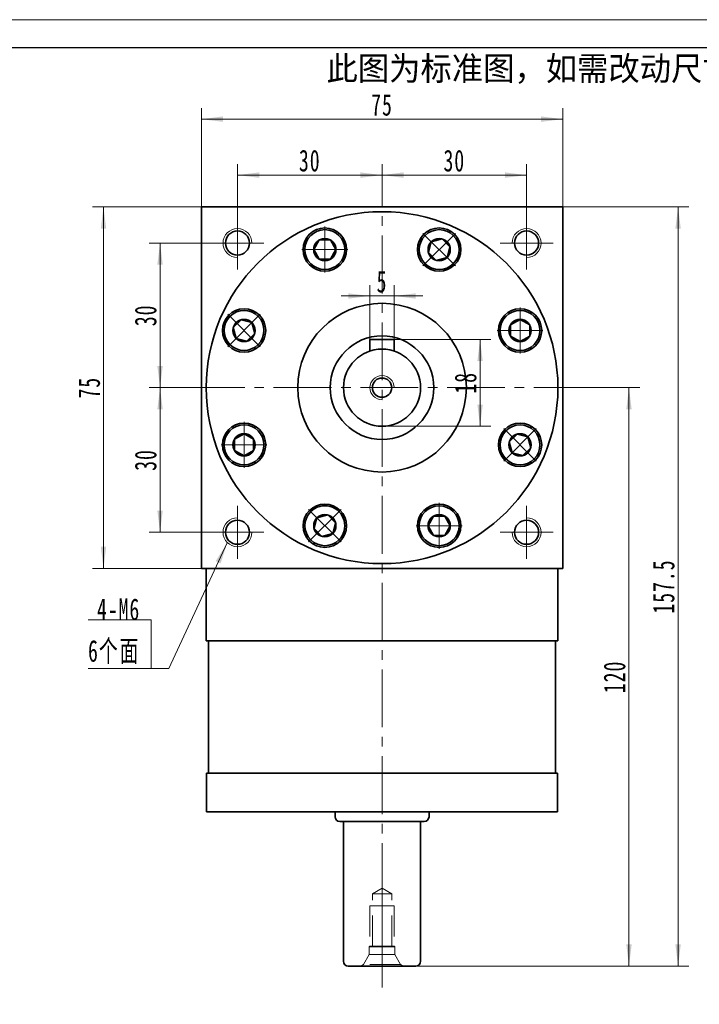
# Model space of a CAD drawing. Header units: millimetres. Extents: x -5 to 488, y 28 to 374.
# Tile 4 of 5: x 272 to 413, y 170 to 374. Entities that reach past the tile are written whole.
import ezdxf

# ---------------------------------------------------------------- set-up
doc = ezdxf.new("R2010")
doc.units = ezdxf.units.MM
doc.set_wipeout_variables(frame=1)
doc.linetypes.add('HIDDEN', pattern=[9.525, 6.35, -3.175])
doc.linetypes.add('点画线', pattern=[18, 12, -2, 2, -2])
doc.layers.get('0').update_dxf_attribs({"lineweight": 35})
doc.layers.add('6文字层', color=3, linetype='Continuous')
for name, color, linetype, lineweight in [('中心线层', 1, '点画线', 18), ('图框_外框线', 7, 'Continuous', 18), ('尺寸线层', 3, 'Continuous', 18), ('粗实线层', 7, 'Continuous', 35)]:
    doc.layers.add(name, color=color, linetype=linetype, lineweight=lineweight)
doc.styles.add('标准', font='txt', dxfattribs={"width": 0.667})
doc.dimstyles.new('a4-1-1.5', dxfattribs={"dimtxt": 4.5, "dimasz": 4.5, "dimexe": 2.25, "dimexo": 0, "dimgap": 0.75, "dimtad": 1, "dimdec": 3, "dimdsep": 46, "dimtxsty": '标准', "dimblk": '_CAXARROW', "dimcen": 0, "dimdle": 6, "dimazin": 2, "dimtfac": 0.707107, "dimtdec": 3, "dimtix": 1, "dimtmove": 2, "dimatfit": 3, "dimfxl": 0, "dimfrac": 2, "dimtolj": 1, "dimtzin": 0, "dimarcsym": 0})

# ---------------------------------------------------------------- blocks, each defined once
blk = doc.blocks.new('*X6')
at = {"layer": '尺寸线层', "linetype": 'Continuous'}
for points in [[(317.08, 341.59), (321.58, 341.03), (321.58, 342.16)], [(347.08, 341.59), (342.58, 341.03), (342.58, 342.16)]]:
    blk.add_hatch(color=0, dxfattribs=at).paths.add_polyline_path(points, flags=0)
at = {"layer": '尺寸线层', "color": 0, "linetype": 'Continuous'}
for p, q in [((317.08, 333), (317.08, 343.84)), ((347.08, 338), (347.08, 343.84)), ((347.08, 341.59), (317.08, 341.59))]:
    blk.add_line(p, q, dxfattribs=at)
at = {"layer": '尺寸线层', "color": 0, "insert": (332.08, 344.57), "char_height": 4.5, "width": 9, "attachment_point": 5, "line_spacing_factor": 1.15057, "style": '标准'}
blk.add_mtext('\\T1.1;30', dxfattribs=at)
blk = doc.blocks.new('_CAXARROW')
blk.add_hatch(color=0).paths.add_polyline_path([(0, 0), (-1, 0.125), (-1, -0.125)], flags=0)
blk = doc.blocks.new('*X7')
at = {"layer": '尺寸线层', "linetype": 'Continuous'}
for points in [[(347.08, 341.59), (351.58, 342.16), (351.58, 341.03)], [(377.08, 341.59), (372.58, 342.16), (372.58, 341.03)]]:
    blk.add_hatch(color=0, dxfattribs=at).paths.add_polyline_path(points, flags=0)
at = {"layer": '尺寸线层', "color": 0, "linetype": 'Continuous'}
for p, q in [((347.08, 338), (347.08, 343.84)), ((377.08, 333), (377.08, 343.84)), ((347.08, 341.59), (377.08, 341.59))]:
    blk.add_line(p, q, dxfattribs=at)
at = {"layer": '尺寸线层', "color": 0, "insert": (362.08, 344.57), "char_height": 4.5, "width": 9, "attachment_point": 5, "line_spacing_factor": 1.15057, "style": '标准'}
blk.add_mtext('\\T1.1;30', dxfattribs=at)
blk = doc.blocks.new('*X8')
at = {"layer": '尺寸线层', "linetype": 'Continuous'}
for points in [[(309.58, 353.2), (314.08, 352.64), (314.08, 353.77)], [(384.58, 353.2), (380.08, 352.64), (380.08, 353.77)]]:
    blk.add_hatch(color=0, dxfattribs=at).paths.add_polyline_path(points, flags=0)
at = {"layer": '尺寸线层', "color": 0, "linetype": 'Continuous'}
for p, q in [((309.58, 335), (309.58, 355.45)), ((384.58, 335), (384.58, 355.45)), ((384.58, 353.2), (309.58, 353.2))]:
    blk.add_line(p, q, dxfattribs=at)
at = {"layer": '尺寸线层', "color": 0, "insert": (347.08, 356.15), "char_height": 4.5, "width": 9, "attachment_point": 5, "line_spacing_factor": 1.15057, "style": '标准'}
blk.add_mtext('\\T1.1;75', dxfattribs=at)
blk = doc.blocks.new('*X9')
at = {"layer": '尺寸线层', "linetype": 'Continuous'}
for points in [[(289.27, 335), (289.83, 330.5), (288.71, 330.5)], [(289.27, 260), (289.83, 264.5), (288.71, 264.5)]]:
    blk.add_hatch(color=0, dxfattribs=at).paths.add_polyline_path(points, flags=0)
at = {"layer": '尺寸线层', "color": 0, "linetype": 'Continuous'}
for p, q in [((309.58, 335), (287.02, 335)), ((289.27, 335), (289.27, 260)), ((309.58, 260), (287.02, 260))]:
    blk.add_line(p, q, dxfattribs=at)
at = {"layer": '尺寸线层', "color": 0, "insert": (286.32, 297.5), "char_height": 4.5, "width": 9, "attachment_point": 5, "rotation": 90, "line_spacing_factor": 1.15057, "style": '标准'}
blk.add_mtext('\\T1.1;75', dxfattribs=at)
blk = doc.blocks.new('*X10')
at = {"layer": '尺寸线层', "linetype": 'Continuous'}
for points in [[(301.01, 327.5), (301.57, 323), (300.44, 323)], [(301.01, 297.5), (301.57, 302), (300.44, 302)]]:
    blk.add_hatch(color=0, dxfattribs=at).paths.add_polyline_path(points, flags=0)
at = {"layer": '尺寸线层', "color": 0, "linetype": 'Continuous'}
for p, q in [((311.58, 327.5), (298.76, 327.5)), ((301.01, 327.5), (301.01, 297.5)), ((306.58, 297.5), (298.76, 297.5))]:
    blk.add_line(p, q, dxfattribs=at)
at = {"layer": '尺寸线层', "color": 0, "insert": (298.03, 312.5), "char_height": 4.5, "width": 9, "attachment_point": 5, "rotation": 90, "line_spacing_factor": 1.15057, "style": '标准'}
blk.add_mtext('\\T1.1;30', dxfattribs=at)
blk = doc.blocks.new('*X11')
at = {"layer": '尺寸线层', "linetype": 'Continuous'}
for points in [[(301.01, 297.5), (301.57, 293), (300.44, 293)], [(301.01, 267.5), (301.57, 272), (300.44, 272)]]:
    blk.add_hatch(color=0, dxfattribs=at).paths.add_polyline_path(points, flags=0)
at = {"layer": '尺寸线层', "color": 0, "linetype": 'Continuous'}
for p, q in [((306.58, 297.5), (298.76, 297.5)), ((301.01, 297.5), (301.01, 267.5)), ((311.58, 267.5), (298.76, 267.5))]:
    blk.add_line(p, q, dxfattribs=at)
at = {"layer": '尺寸线层', "color": 0, "insert": (298.03, 282.5), "char_height": 4.5, "width": 9, "attachment_point": 5, "rotation": 90, "line_spacing_factor": 1.15057, "style": '标准'}
blk.add_mtext('\\T1.1;30', dxfattribs=at)
blk = doc.blocks.new('*X12')
at = {"layer": '尺寸线层', "linetype": 'Continuous'}
blk.add_hatch(color=0, dxfattribs=at).paths.add_polyline_path([(15.81, 26.08), (14.42, 21.77), (13.4, 22.24)], flags=0)
at = {"layer": '尺寸线层', "color": 0, "linetype": 'Continuous'}
blk.add_line((15.81, 26.08), (3.67, 0), dxfattribs=at)
at = {"layer": '尺寸线层', "color": 0}
for p, q in [((0, 10.09), (-13.03, 10.09)), ((0, 0), (0, 10.09)), ((0, 0), (-13.03, 0)), ((3.67, 0), (0, 0))]:
    blk.add_line(p, q, dxfattribs=at)
at = {"layer": '尺寸线层', "color": 0, "insert": (-2.25, 0.9), "char_height": 4.5, "width": 20.0078, "attachment_point": 9, "line_spacing_factor": 1.15057, "style": '标准'}
blk.add_mtext('\\T1.1;4-M6\\P6个面', dxfattribs=at)
blk = doc.blocks.new('*X13')
at = {"layer": '中心线层', "linetype": '点画线', "lineweight": 18}
for p, q in [((0, -4.76), (0, 4.76)), ((-4.76, 0), (4.76, 0))]:
    blk.add_line(p, q, dxfattribs=at)
at = {"layer": '粗实线层'}
for p, q in [((-2.31, 0), (-1.15, 2)), ((-2.31, 0), (-1.15, -2)), ((-1.15, 2), (1.15, 2)), ((2.31, 0), (1.15, 2)), ((2.31, 0), (1.15, 2)), ((2.31, 0), (1.15, -2)), ((-1.15, -2), (1.15, -2))]:
    blk.add_line(p, q, dxfattribs=at)
blk.add_circle((0, 0), 2.31, dxfattribs=at)
for start, end in [(0, 180), (180, 360)]:
    blk.add_arc((0, 0), 4.14, start, end, dxfattribs=at)
blk = doc.blocks.new('*X14')
at = {"layer": '尺寸线层', "linetype": 'Continuous'}
for points in [[(398.33, 297.5), (398.89, 293), (397.77, 293)], [(398.33, 177.5), (398.89, 182), (397.77, 182)]]:
    blk.add_hatch(color=0, dxfattribs=at).paths.add_polyline_path(points, flags=0)
at = {"layer": '尺寸线层', "color": 0, "linetype": 'Continuous'}
for p, q in [((387.58, 297.5), (400.58, 297.5)), ((398.33, 297.5), (398.33, 177.5)), ((354.08, 177.5), (400.58, 177.5))]:
    blk.add_line(p, q, dxfattribs=at)
at = {"layer": '尺寸线层', "color": 0, "insert": (395.34, 237.5), "char_height": 4.5, "width": 11.9606, "attachment_point": 5, "rotation": 90, "line_spacing_factor": 1.15057, "style": '标准'}
blk.add_mtext('\\T1.1;120', dxfattribs=at)
blk = doc.blocks.new('*X15')
at = {"layer": '尺寸线层', "linetype": 'Continuous'}
for points in [[(408.52, 335), (409.08, 330.5), (407.96, 330.5)], [(408.52, 177.5), (409.08, 182), (407.96, 182)]]:
    blk.add_hatch(color=0, dxfattribs=at).paths.add_polyline_path(points, flags=0)
at = {"layer": '尺寸线层', "color": 0, "linetype": 'Continuous'}
for p, q in [((384.58, 335), (410.77, 335)), ((408.52, 335), (408.52, 177.5)), ((354.08, 177.5), (410.77, 177.5))]:
    blk.add_line(p, q, dxfattribs=at)
at = {"layer": '尺寸线层', "color": 0, "insert": (405.53, 256.25), "char_height": 4.5, "width": 20.8061, "attachment_point": 5, "rotation": 90, "line_spacing_factor": 1.15057, "style": '标准'}
blk.add_mtext('\\T1.1;157.5', dxfattribs=at)
blk = doc.blocks.new('23343f_3')
at = {"layer": '中心线层', "linetype": '点画线', "lineweight": 18}
blk.add_line((17.47, 0), (-1.33, 0), dxfattribs=at)
at = {"layer": '粗实线层', "color": 6, "linetype": 'HIDDEN', "lineweight": 18}
for p, q in [((0, -4.4), (0, 4.4)), ((0, 4.4), (0.32, 3.85)), ((2.4, 2.65), (0.32, 3.85)), ((0.32, -3.85), (0.32, 3.85)), ((4, 2.65), (2.4, 2.65)), ((2.4, -2.65), (2.4, 2.65)), ((4.15, 2.5), (4, 2.65)), ((4, -2.65), (4, 2.65)), ((12.5, 2.5), (4.15, 2.5)), ((4.15, -2.5), (4.15, 2.5)), ((12.5, -2.5), (12.5, 2.5)), ((4.15, 2), (15, 2)), ((15, 2), (16.15, 0)), ((15, 2), (15, -2)), ((4.15, -2), (15, -2)), ((15, -2), (16.15, 0)), ((0, -4.4), (0.32, -3.85)), ((2.4, -2.65), (0.32, -3.85)), ((4, -2.65), (2.4, -2.65)), ((4.15, -2.5), (4, -2.65)), ((12.5, -2.5), (4.15, -2.5))]:
    blk.add_line(p, q, dxfattribs=at)
blk = doc.blocks.new('*X36')
at = {"layer": '尺寸线层', "linetype": 'Continuous'}
for points in [[(367.42, 307.5), (367.98, 303), (366.86, 303)], [(367.42, 289.5), (367.98, 294), (366.86, 294)]]:
    blk.add_hatch(color=0, dxfattribs=at).paths.add_polyline_path(points, flags=0)
at = {"layer": '尺寸线层', "color": 0, "linetype": 'Continuous'}
for p, q in [((349.58, 307.5), (369.67, 307.5)), ((367.42, 307.5), (367.42, 289.5)), ((347.08, 289.5), (369.67, 289.5))]:
    blk.add_line(p, q, dxfattribs=at)
at = {"layer": '尺寸线层', "color": 0, "insert": (364.43, 298.5), "char_height": 4.5, "width": 9, "attachment_point": 5, "rotation": 90, "line_spacing_factor": 1.15057, "style": '标准'}
blk.add_mtext('\\T1.1;18', dxfattribs=at)
blk = doc.blocks.new('*X37')
at = {"layer": '尺寸线层', "linetype": 'Continuous'}
for points in [[(344.58, 316.52), (340.08, 315.96), (340.08, 317.08)], [(349.58, 316.52), (354.08, 315.96), (354.08, 317.08)]]:
    blk.add_hatch(color=0, dxfattribs=at).paths.add_polyline_path(points, flags=0)
at = {"layer": '尺寸线层', "color": 0, "linetype": 'Continuous'}
for p, q in [((344.58, 307.5), (344.58, 318.77)), ((349.58, 307.5), (349.58, 318.77)), ((355.58, 316.52), (338.58, 316.52))]:
    blk.add_line(p, q, dxfattribs=at)
at = {"layer": '尺寸线层', "color": 0, "insert": (347.08, 319.47), "char_height": 4.5, "width": 9, "attachment_point": 5, "line_spacing_factor": 1.15057, "style": '标准'}
blk.add_mtext('\\T1.1;5', dxfattribs=at)
blk = doc.blocks.new('提示字样')
at = {"layer": '6文字层', "insert": (1.21, 11.52), "char_height": 10, "width": 317.6795, "attachment_point": 1}
blk.add_mtext('{\\C1;此图为标准图，如需改动尺寸请联系销售经理。}', dxfattribs=at)

msp = doc.modelspace()

# ---------------------------------------------------------------- linework, layer by layer
at = {"layer": '中心线层'}
for p, q in [((347.0781, 173.0434), (347.0781, 338.0007)), ((317.0781, 322.0007), (317.0781, 333.0007)), ((377.0781, 333.0007), (377.0781, 322.0007)), ((311.5781, 327.5007), (322.5781, 327.5007)), ((371.5781, 327.5007), (382.5781, 327.5007)), ((306.5781, 297.5007), (387.5781, 297.5007)), ((317.0781, 262.0007), (317.0781, 273.0007)), ((377.0781, 273.0007), (377.0781, 262.0007)), ((322.5781, 267.5007), (311.5781, 267.5007)), ((382.5781, 267.5007), (371.5781, 267.5007))]:
    msp.add_line(p, q, dxfattribs=at)
at = {"layer": '粗实线层'}
for p, q in [((309.5781, 335.0007), (384.5781, 335.0007)), ((309.5781, 334.1007), (309.5781, 335.0007)), ((309.5781, 335.0007), (309.5781, 260.0007)), ((384.5781, 335.0007), (384.5781, 260.0007)), ((349.5781, 307.5007), (344.5781, 307.5007)), ((344.5781, 307.5007), (344.5781, 305.1)), ((349.5781, 307.5007), (349.5781, 305.1)), ((309.5781, 260.0007), (384.5781, 260.0007)), ((310.5781, 260.0007), (310.5781, 245.0007)), ((383.5781, 245.0007), (383.5781, 260.0007)), ((310.5781, 245.0007), (383.5781, 245.0007)), ((311.0781, 217.5007), (311.0781, 245.0007)), ((383.0781, 217.5007), (383.0781, 245.0007)), ((310.6281, 209.5007), (310.6281, 217.5007)), ((310.6281, 217.5007), (383.5281, 217.5007)), ((383.5281, 217.5007), (383.5281, 209.5007)), ((310.6281, 209.5007), (383.5281, 209.5007)), ((337.3281, 209.5007), (337.3281, 208.5007)), ((356.8281, 209.5007), (356.8281, 208.5007)), ((338.3281, 207.5007), (355.8281, 207.5007)), ((339.0781, 207.5007), (339.0781, 178.5007)), ((355.0781, 178.5007), (355.0781, 207.5007)), ((340.0781, 177.5007), (354.0781, 177.5007))]:
    msp.add_line(p, q, dxfattribs=at)
for centre, radius in [((317.0781, 327.5007), 2.5), ((335.215, 326.1409), 4.5), ((358.9413, 326.1409), 4.5), ((377.0781, 327.5007), 2.5), ((347.0781, 297.5007), 17.5), ((318.4379, 309.3639), 4.5), ((375.7184, 309.3639), 4.5), ((347.0781, 297.5007), 10.75), ((347.0781, 297.5007), 8), ((347.0781, 297.5007), 2), ((318.4379, 285.6375), 4.5), ((375.7184, 285.6375), 4.5), ((335.215, 268.8604), 4.5), ((358.9413, 268.8604), 4.5), ((317.0781, 267.5007), 2.5), ((377.0781, 267.5007), 2.5)]:
    msp.add_circle(centre, radius, dxfattribs=at)
at = {"layer": '粗实线层', "lineweight": 18}
for centre, radius, start, end in [((317.0781, 327.5007), 3, 0, 270), ((377.0781, 327.5007), 3, 270, 180), ((347.0781, 297.5007), 2.5, 0, 270), ((317.0781, 267.5007), 3, 90, 360), ((377.0781, 267.5007), 3, 180, 90)]:
    msp.add_arc(centre, radius, start, end, dxfattribs=at)
at = {"layer": '粗实线层'}
for centre, start, end in [((338.3281, 208.5007), 180, 270), ((355.8281, 208.5007), 270, 0), ((340.0781, 178.5007), 180, 270), ((354.0781, 178.5007), 270, 0)]:
    msp.add_arc(centre, 1, start, end, dxfattribs=at)

# ---------------------------------------------------------------- block references
at = {"layer": '尺寸线层'}
msp.add_blockref('*X12', (299.149, 239.2544), dxfattribs=at)
at = {"layer": '粗实线层', "xscale": 0.5, "yscale": 0.5, "zscale": 0.5}
msp.add_blockref('提示字样', (334.9551, 360.4649), dxfattribs=at)
at = {"layer": '粗实线层', "rotation": 90}
msp.add_blockref('23343f_3', (347.0781, 177.5007), dxfattribs=at)

# ---------------------------------------------------------------- dimensions: what is measured, and where the dimension line sits
at = {"layer": '尺寸线层'}
for base, p1, p2, picture, middle in [((309.5781, 353.2032), (384.5781, 335.0007), (309.5781, 335.0007), '*X8', (347.0781, 356.1529)), ((317.0781, 341.5933), (347.0781, 338.0007), (317.0781, 333.0007), '*X6', (332.0781, 344.5682)), ((377.0781, 341.5933), (347.0781, 338.0007), (377.0781, 333.0007), '*X7', (362.0781, 344.5682))]:
    dim = msp.add_linear_dim(base=base, p1=p1, p2=p2, dimstyle='a4-1-1.5', override={"dimsah": 1, "dimtfill": 1, "dimtzin": 0}, dxfattribs=at)
    dim.commit()
    dim.dimension.update_dxf_attribs({"geometry": picture, "text_midpoint": middle})
for base, p1, p2, picture, middle in [((289.2717, 260.0007), (309.5781, 335.0007), (309.5781, 260.0007), '*X9', (286.3219, 297.5007)), ((301.0058, 297.5007), (311.5781, 327.5007), (306.5781, 297.5007), '*X10', (298.0309, 312.5007)), ((367.4196, 289.5007), (349.5781, 307.5007), (347.0781, 289.5007), '*X36', (364.4321, 298.5007)), ((301.0058, 267.5007), (306.5781, 297.5007), (311.5781, 267.5007), '*X11', (298.0309, 282.5007))]:
    dim = msp.add_linear_dim(base=base, p1=p1, p2=p2, angle=270, dimstyle='a4-1-1.5', override={"dimsah": 1, "dimtfill": 1, "dimtzin": 0}, dxfattribs=at)
    dim.commit()
    dim.dimension.update_dxf_attribs({"geometry": picture, "text_midpoint": middle})

# ---------------------------------------------------------------- next in the draw order: wipeouts: each hides what was drawn before it
for points in [[(339.355, 326.1409), (339.3549, 326.1652), (339.3547, 326.1895), (339.3543, 326.2137), (339.3538, 326.238), (339.3532, 326.2622), (339.3524, 326.2865), (339.3515, 326.3107), (339.3504, 326.335), (339.3492, 326.3592), (339.3479, 326.3834), (339.3464, 326.4077), (339.3447, 326.4319), (339.3429, 326.4561), (339.341, 326.4802), (339.339, 326.5044), (339.3368, 326.5286), (339.3344, 326.5527), (339.3319, 326.5769), (339.3293, 326.601), (339.3266, 326.6251), (339.3236, 326.6492), (339.3206, 326.6733), (339.3174, 326.6973), (339.3141, 326.7213), (339.3106, 326.7454), (339.307, 326.7693), (339.3032, 326.7933), (339.2993, 326.8173), (339.2953, 326.8412), (339.2911, 326.8651), (339.2911, 326.8651), (339.2531, 327.0538), (339.2063, 327.2405), (339.1508, 327.4248), (339.0869, 327.6064), (339.0146, 327.7848), (338.9341, 327.9596), (338.8455, 328.1305), (338.7491, 328.2971), (338.6451, 328.4591), (338.5336, 328.616), (338.415, 328.7676), (338.2894, 328.9135), (338.1572, 329.0534), (338.0187, 329.187), (337.8741, 329.3141), (337.7237, 329.4342), (337.5679, 329.5473), (337.407, 329.653), (337.2414, 329.7511), (337.0714, 329.8414), (336.8974, 329.9237), (336.7197, 329.9978), (336.5388, 330.0636), (336.3551, 330.1209), (336.1688, 330.1696), (335.9806, 330.2095), (335.7906, 330.2407), (335.5994, 330.2631), (335.4074, 330.2765), (335.215, 330.2809), (335.215, 330.2809), (335.0225, 330.2765), (334.8305, 330.2631), (334.6393, 330.2407), (334.4494, 330.2095), (334.2611, 330.1696), (334.0748, 330.1209), (333.8911, 330.0636), (333.7102, 329.9978), (333.5325, 329.9237), (333.3585, 329.8414), (333.1885, 329.7511), (333.0229, 329.653), (332.862, 329.5473), (332.7062, 329.4342), (332.5559, 329.3141), (332.4112, 329.187), (332.2727, 329.0534), (332.1405, 328.9135), (332.0149, 328.7676), (331.8963, 328.616), (331.7848, 328.4591), (331.6808, 328.2971), (331.5844, 328.1305), (331.4958, 327.9596), (331.4153, 327.7848), (331.343, 327.6064), (331.2791, 327.4248), (331.2236, 327.2405), (331.1768, 327.0538), (331.1388, 326.8651), (331.1388, 326.8651), (331.1346, 326.8412), (331.1306, 326.8173), (331.1267, 326.7933), (331.1229, 326.7693), (331.1193, 326.7454), (331.1158, 326.7213), (331.1125, 326.6973), (331.1093, 326.6733), (331.1063, 326.6492), (331.1034, 326.6251), (331.1006, 326.601), (331.098, 326.5769), (331.0955, 326.5527), (331.0931, 326.5286), (331.0909, 326.5044), (331.0889, 326.4802), (331.087, 326.4561), (331.0852, 326.4319), (331.0836, 326.4077), (331.0821, 326.3834), (331.0807, 326.3592), (331.0795, 326.335), (331.0784, 326.3107), (331.0775, 326.2865), (331.0767, 326.2622), (331.0761, 326.238), (331.0756, 326.2137), (331.0752, 326.1895), (331.075, 326.1652), (331.075, 326.1409), (331.075, 326.1409), (331.0806, 325.9243), (331.0976, 325.7082), (331.1259, 325.4933), (331.1654, 325.2802), (331.216, 325.0694), (331.2776, 324.8616), (331.3499, 324.6573), (331.4329, 324.4571), (331.5262, 324.2614), (331.6296, 324.0709), (331.7429, 323.8861), (331.8656, 323.7075), (331.9976, 323.5356), (332.1383, 323.3707), (332.2875, 323.2135), (332.4448, 323.0643), (332.6096, 322.9236), (332.7815, 322.7916), (332.9602, 322.6688), (333.145, 322.5556), (333.3354, 322.4522), (333.5311, 322.3589), (333.7313, 322.2759), (333.9356, 322.2036), (334.1434, 322.142), (334.3542, 322.0914), (334.5673, 322.0519), (334.7822, 322.0236), (334.9983, 322.0066), (335.215, 322.0009), (335.215, 322.0009), (335.4316, 322.0066), (335.6477, 322.0236), (335.8626, 322.0519), (336.0757, 322.0914), (336.2865, 322.142), (336.4943, 322.2036), (336.6986, 322.2759), (336.8988, 322.3589), (337.0945, 322.4522), (337.285, 322.5556), (337.4698, 322.6688), (337.6484, 322.7916), (337.8203, 322.9236), (337.9852, 323.0643), (338.1424, 323.2135), (338.2916, 323.3707), (338.4323, 323.5356), (338.5643, 323.7075), (338.6871, 323.8861), (338.8003, 324.0709), (338.9037, 324.2614), (338.997, 324.4571), (339.08, 324.6573), (339.1523, 324.8616), (339.2139, 325.0694), (339.2645, 325.2802), (339.304, 325.4933), (339.3323, 325.7082), (339.3493, 325.9243)], [(361.8688, 323.2135), (361.8859, 323.2307), (361.9029, 323.248), (361.9198, 323.2654), (361.9366, 323.2829), (361.9533, 323.3005), (361.9699, 323.3182), (361.9864, 323.336), (362.0027, 323.3539), (362.019, 323.3719), (362.0352, 323.39), (362.0513, 323.4082), (362.0672, 323.4265), (362.0831, 323.4448), (362.0988, 323.4633), (362.1145, 323.4818), (362.13, 323.5005), (362.1454, 323.5192), (362.1607, 323.538), (362.1759, 323.557), (362.191, 323.576), (362.206, 323.595), (362.2209, 323.6142), (362.2356, 323.6335), (362.2502, 323.6528), (362.2648, 323.6723), (362.2792, 323.6918), (362.2935, 323.7114), (362.3077, 323.7311), (362.3217, 323.7508), (362.3357, 323.7707), (362.3357, 323.7707), (362.4422, 323.931), (362.5411, 324.0962), (362.6323, 324.2657), (362.7154, 324.4393), (362.7905, 324.6166), (362.8572, 324.7971), (362.9154, 324.9806), (362.965, 325.1666), (363.006, 325.3547), (363.0381, 325.5444), (363.0614, 325.7355), (363.0758, 325.9275), (363.0813, 326.1199), (363.0778, 326.3123), (363.0653, 326.5044), (363.044, 326.6957), (363.0138, 326.8858), (362.9747, 327.0743), (362.927, 327.2608), (362.8706, 327.4448), (362.8058, 327.6261), (362.7326, 327.8041), (362.6512, 327.9785), (362.5617, 328.149), (362.4645, 328.3151), (362.3596, 328.4765), (362.2474, 328.6329), (362.128, 328.7839), (362.0017, 328.9291), (361.8688, 329.0684), (361.8688, 329.0684), (361.7295, 329.2013), (361.5843, 329.3276), (361.4333, 329.447), (361.2769, 329.5592), (361.1155, 329.6641), (360.9494, 329.7613), (360.7789, 329.8508), (360.6045, 329.9322), (360.4265, 330.0054), (360.2452, 330.0702), (360.0612, 330.1266), (359.8747, 330.1744), (359.6862, 330.2134), (359.4961, 330.2436), (359.3048, 330.265), (359.1127, 330.2774), (358.9203, 330.2809), (358.7279, 330.2754), (358.5359, 330.261), (358.3448, 330.2377), (358.155, 330.2056), (357.967, 330.1646), (357.781, 330.115), (357.5975, 330.0568), (357.4169, 329.9901), (357.2397, 329.9151), (357.0661, 329.8319), (356.8965, 329.7407), (356.7314, 329.6418), (356.5711, 329.5353), (356.5711, 329.5353), (356.5512, 329.5213), (356.5315, 329.5073), (356.5118, 329.4931), (356.4922, 329.4788), (356.4727, 329.4644), (356.4532, 329.4499), (356.4339, 329.4352), (356.4146, 329.4205), (356.3954, 329.4056), (356.3763, 329.3906), (356.3573, 329.3755), (356.3384, 329.3603), (356.3196, 329.345), (356.3009, 329.3296), (356.2822, 329.3141), (356.2637, 329.2984), (356.2452, 329.2827), (356.2269, 329.2668), (356.2086, 329.2509), (356.1904, 329.2348), (356.1723, 329.2186), (356.1543, 329.2023), (356.1364, 329.186), (356.1186, 329.1695), (356.1009, 329.1529), (356.0833, 329.1362), (356.0658, 329.1194), (356.0484, 329.1025), (356.0311, 329.0855), (356.0139, 329.0684), (356.0139, 329.0684), (355.8647, 328.9111), (355.7239, 328.7463), (355.592, 328.5744), (355.4692, 328.3957), (355.356, 328.2109), (355.2526, 328.0205), (355.1593, 327.8248), (355.0763, 327.6246), (355.004, 327.4203), (354.9424, 327.2125), (354.8918, 327.0017), (354.8523, 326.7886), (354.824, 326.5737), (354.807, 326.3576), (354.8013, 326.1409), (354.807, 325.9243), (354.824, 325.7082), (354.8523, 325.4933), (354.8918, 325.2802), (354.9424, 325.0694), (355.004, 324.8616), (355.0763, 324.6573), (355.1593, 324.4571), (355.2526, 324.2614), (355.356, 324.0709), (355.4692, 323.8861), (355.592, 323.7075), (355.7239, 323.5356), (355.8647, 323.3707), (356.0139, 323.2135), (356.0139, 323.2135), (356.1711, 323.0643), (356.3359, 322.9236), (356.5079, 322.7916), (356.6865, 322.6688), (356.8713, 322.5556), (357.0618, 322.4522), (357.2574, 322.3589), (357.4577, 322.2759), (357.662, 322.2036), (357.8698, 322.142), (358.0806, 322.0914), (358.2937, 322.0519), (358.5086, 322.0236), (358.7247, 322.0066), (358.9413, 322.0009), (359.158, 322.0066), (359.3741, 322.0236), (359.589, 322.0519), (359.8021, 322.0914), (360.0128, 322.142), (360.2207, 322.2036), (360.425, 322.2759), (360.6252, 322.3589), (360.8209, 322.4522), (361.0113, 322.5556), (361.1961, 322.6688), (361.3748, 322.7916), (361.5467, 322.9236), (361.7115, 323.0643)], [(321.3653, 312.2913), (321.3481, 312.3084), (321.3308, 312.3254), (321.3134, 312.3423), (321.2959, 312.3591), (321.2783, 312.3758), (321.2606, 312.3924), (321.2428, 312.4089), (321.2249, 312.4253), (321.2069, 312.4416), (321.1888, 312.4577), (321.1706, 312.4738), (321.1524, 312.4898), (321.134, 312.5056), (321.1155, 312.5214), (321.097, 312.537), (321.0783, 312.5525), (321.0596, 312.5679), (321.0408, 312.5833), (321.0219, 312.5985), (321.0029, 312.6135), (320.9838, 312.6285), (320.9646, 312.6434), (320.9453, 312.6581), (320.926, 312.6728), (320.9066, 312.6873), (320.887, 312.7017), (320.8674, 312.716), (320.8477, 312.7302), (320.828, 312.7443), (320.8081, 312.7582), (320.8081, 312.7582), (320.6478, 312.8647), (320.4827, 312.9636), (320.3131, 313.0548), (320.1395, 313.138), (319.9623, 313.213), (319.7817, 313.2797), (319.5982, 313.3379), (319.4123, 313.3876), (319.2242, 313.4285), (319.0344, 313.4607), (318.8433, 313.484), (318.6514, 313.4984), (318.4589, 313.5038), (318.2665, 313.5003), (318.0744, 313.4879), (317.8831, 313.4665), (317.693, 313.4363), (317.5045, 313.3973), (317.318, 313.3495), (317.134, 313.2932), (316.9527, 313.2283), (316.7747, 313.1551), (316.6003, 313.0737), (316.4298, 312.9843), (316.2637, 312.887), (316.1023, 312.7822), (315.9459, 312.6699), (315.795, 312.5505), (315.6497, 312.4242), (315.5105, 312.2913), (315.5105, 312.2913), (315.3775, 312.152), (315.2513, 312.0068), (315.1318, 311.8558), (315.0196, 311.6994), (314.9147, 311.538), (314.8175, 311.3719), (314.728, 311.2014), (314.6466, 311.027), (314.5734, 310.849), (314.5086, 310.6678), (314.4522, 310.4837), (314.4045, 310.2972), (314.3654, 310.1087), (314.3352, 309.9186), (314.3139, 309.7273), (314.3014, 309.5353), (314.2979, 309.3428), (314.3034, 309.1504), (314.3178, 308.9584), (314.3411, 308.7674), (314.3732, 308.5776), (314.4142, 308.3895), (314.4638, 308.2035), (314.522, 308.02), (314.5887, 307.8395), (314.6638, 307.6622), (314.7469, 307.4886), (314.8381, 307.3191), (314.937, 307.154), (315.0435, 306.9936), (315.0435, 306.9936), (315.0575, 306.9738), (315.0716, 306.954), (315.0857, 306.9343), (315.1, 306.9147), (315.1144, 306.8952), (315.129, 306.8758), (315.1436, 306.8564), (315.1584, 306.8371), (315.1732, 306.818), (315.1882, 306.7989), (315.2033, 306.7799), (315.2185, 306.761), (315.2338, 306.7421), (315.2492, 306.7234), (315.2647, 306.7048), (315.2804, 306.6862), (315.2961, 306.6678), (315.312, 306.6494), (315.3279, 306.6311), (315.344, 306.6129), (315.3602, 306.5948), (315.3765, 306.5769), (315.3929, 306.559), (315.4093, 306.5412), (315.4259, 306.5235), (315.4426, 306.5059), (315.4594, 306.4884), (315.4763, 306.471), (315.4934, 306.4536), (315.5105, 306.4364), (315.5105, 306.4364), (315.6677, 306.2872), (315.8325, 306.1465), (316.0044, 306.0145), (316.1831, 305.8918), (316.3679, 305.7785), (316.5584, 305.6751), (316.754, 305.5818), (316.9542, 305.4988), (317.1585, 305.4265), (317.3664, 305.3649), (317.5771, 305.3143), (317.7902, 305.2748), (318.0051, 305.2465), (318.2212, 305.2295), (318.4379, 305.2239), (318.6546, 305.2295), (318.8706, 305.2465), (319.0855, 305.2748), (319.2986, 305.3143), (319.5094, 305.3649), (319.7172, 305.4265), (319.9215, 305.4988), (320.1218, 305.5818), (320.3174, 305.6751), (320.5079, 305.7785), (320.6927, 305.8918), (320.8713, 306.0145), (321.0433, 306.1465), (321.2081, 306.2872), (321.3653, 306.4364), (321.3653, 306.4364), (321.5145, 306.5937), (321.6553, 306.7585), (321.7872, 306.9304), (321.91, 307.1091), (322.0232, 307.2939), (322.1266, 307.4843), (322.22, 307.68), (322.3029, 307.8802), (322.3753, 308.0845), (322.4368, 308.2924), (322.4874, 308.5031), (322.5269, 308.7162), (322.5552, 308.9311), (322.5722, 309.1472), (322.5779, 309.3639), (322.5722, 309.5805), (322.5552, 309.7966), (322.5269, 310.0115), (322.4874, 310.2246), (322.4368, 310.4354), (322.3753, 310.6432), (322.3029, 310.8475), (322.22, 311.0478), (322.1266, 311.2434), (322.0232, 311.4339), (321.91, 311.6187), (321.7872, 311.7973), (321.6553, 311.9692), (321.5145, 312.1341)], [(375.7184, 305.2239), (375.7427, 305.2239), (375.7669, 305.2241), (375.7912, 305.2245), (375.8155, 305.225), (375.8397, 305.2256), (375.864, 305.2264), (375.8882, 305.2273), (375.9124, 305.2284), (375.9367, 305.2296), (375.9609, 305.231), (375.9851, 305.2325), (376.0093, 305.2341), (376.0335, 305.2359), (376.0577, 305.2378), (376.0819, 305.2398), (376.1061, 305.2421), (376.1302, 305.2444), (376.1543, 305.2469), (376.1785, 305.2495), (376.2026, 305.2523), (376.2267, 305.2552), (376.2507, 305.2582), (376.2748, 305.2614), (376.2988, 305.2647), (376.3228, 305.2682), (376.3468, 305.2718), (376.3708, 305.2756), (376.3947, 305.2795), (376.4187, 305.2835), (376.4426, 305.2877), (376.4426, 305.2877), (376.6312, 305.3258), (376.818, 305.3725), (377.0023, 305.428), (377.1839, 305.4919), (377.3623, 305.5642), (377.5371, 305.6447), (377.708, 305.7333), (377.8746, 305.8297), (378.0366, 305.9337), (378.1935, 306.0452), (378.3451, 306.1638), (378.491, 306.2894), (378.6309, 306.4216), (378.7645, 306.5601), (378.8915, 306.7048), (379.0117, 306.8551), (379.1248, 307.0109), (379.2305, 307.1718), (379.3286, 307.3374), (379.4188, 307.5074), (379.5011, 307.6814), (379.5753, 307.8591), (379.641, 308.04), (379.6983, 308.2237), (379.747, 308.41), (379.787, 308.5983), (379.8182, 308.7882), (379.8405, 308.9794), (379.8539, 309.1714), (379.8584, 309.3639), (379.8584, 309.3639), (379.8539, 309.5563), (379.8405, 309.7483), (379.8182, 309.9395), (379.787, 310.1295), (379.747, 310.3177), (379.6983, 310.504), (379.641, 310.6877), (379.5753, 310.8686), (379.5011, 311.0463), (379.4188, 311.2203), (379.3286, 311.3903), (379.2305, 311.5559), (379.1248, 311.7168), (379.0117, 311.8726), (378.8915, 312.023), (378.7645, 312.1676), (378.6309, 312.3061), (378.491, 312.4383), (378.3451, 312.5639), (378.1935, 312.6825), (378.0366, 312.794), (377.8746, 312.898), (377.708, 312.9944), (377.5371, 313.083), (377.3623, 313.1635), (377.1839, 313.2358), (377.0023, 313.2998), (376.818, 313.3552), (376.6312, 313.402), (376.4426, 313.44), (376.4426, 313.44), (376.4187, 313.4442), (376.3947, 313.4482), (376.3708, 313.4521), (376.3468, 313.4559), (376.3228, 313.4595), (376.2988, 313.463), (376.2748, 313.4663), (376.2507, 313.4695), (376.2267, 313.4725), (376.2026, 313.4755), (376.1785, 313.4782), (376.1543, 313.4808), (376.1302, 313.4833), (376.1061, 313.4857), (376.0819, 313.4879), (376.0577, 313.4899), (376.0335, 313.4919), (376.0093, 313.4936), (375.9851, 313.4953), (375.9609, 313.4968), (375.9367, 313.4981), (375.9124, 313.4993), (375.8882, 313.5004), (375.864, 313.5013), (375.8397, 313.5021), (375.8155, 313.5027), (375.7912, 313.5032), (375.7669, 313.5036), (375.7427, 313.5038), (375.7184, 313.5039), (375.7184, 313.5039), (375.5017, 313.4982), (375.2857, 313.4812), (375.0708, 313.4529), (374.8577, 313.4134), (374.6469, 313.3628), (374.4391, 313.3012), (374.2348, 313.2289), (374.0345, 313.1459), (373.8389, 313.0526), (373.6484, 312.9492), (373.4636, 312.836), (373.285, 312.7132), (373.113, 312.5812), (372.9482, 312.4405), (372.791, 312.2913), (372.6418, 312.1341), (372.501, 311.9692), (372.3691, 311.7973), (372.2463, 311.6187), (372.1331, 311.4339), (372.0296, 311.2434), (371.9363, 311.0478), (371.8534, 310.8475), (371.781, 310.6432), (371.7195, 310.4354), (371.6689, 310.2246), (371.6294, 310.0115), (371.6011, 309.7966), (371.5841, 309.5805), (371.5784, 309.3639), (371.5784, 309.3639), (371.5841, 309.1472), (371.6011, 308.9311), (371.6294, 308.7162), (371.6689, 308.5031), (371.7195, 308.2924), (371.781, 308.0845), (371.8534, 307.8802), (371.9363, 307.68), (372.0296, 307.4843), (372.1331, 307.2939), (372.2463, 307.1091), (372.3691, 306.9304), (372.501, 306.7585), (372.6418, 306.5937), (372.791, 306.4364), (372.9482, 306.2872), (373.113, 306.1465), (373.285, 306.0145), (373.4636, 305.8918), (373.6484, 305.7785), (373.8389, 305.6751), (374.0345, 305.5818), (374.2348, 305.4988), (374.4391, 305.4265), (374.6469, 305.3649), (374.8577, 305.3143), (375.0708, 305.2748), (375.2857, 305.2465), (375.5017, 305.2295)], [(318.4379, 289.7775), (318.4136, 289.7774), (318.3894, 289.7772), (318.3651, 289.7768), (318.3408, 289.7764), (318.3166, 289.7757), (318.2923, 289.7749), (318.2681, 289.774), (318.2438, 289.7729), (318.2196, 289.7717), (318.1954, 289.7704), (318.1712, 289.7689), (318.147, 289.7673), (318.1228, 289.7655), (318.0986, 289.7636), (318.0744, 289.7615), (318.0502, 289.7593), (318.0261, 289.757), (318.002, 289.7545), (317.9778, 289.7518), (317.9537, 289.7491), (317.9296, 289.7462), (317.9056, 289.7431), (317.8815, 289.7399), (317.8575, 289.7366), (317.8335, 289.7331), (317.8095, 289.7295), (317.7855, 289.7258), (317.7616, 289.7219), (317.7376, 289.7178), (317.7137, 289.7137), (317.7137, 289.7137), (317.525, 289.6756), (317.3383, 289.6288), (317.154, 289.5734), (316.9724, 289.5094), (316.794, 289.4371), (316.6192, 289.3566), (316.4483, 289.2681), (316.2817, 289.1717), (316.1197, 289.0676), (315.9628, 288.9562), (315.8112, 288.8375), (315.6653, 288.712), (315.5254, 288.5798), (315.3918, 288.4412), (315.2647, 288.2966), (315.1446, 288.1462), (315.0315, 287.9904), (314.9258, 287.8295), (314.8277, 287.6639), (314.7374, 287.4939), (314.6552, 287.3199), (314.581, 287.1423), (314.5153, 286.9614), (314.458, 286.7776), (314.4093, 286.5914), (314.3693, 286.4031), (314.3381, 286.2131), (314.3158, 286.0219), (314.3024, 285.8299), (314.2979, 285.6375), (314.2979, 285.6375), (314.3024, 285.4451), (314.3158, 285.253), (314.3381, 285.0618), (314.3693, 284.8719), (314.4093, 284.6836), (314.458, 284.4974), (314.5153, 284.3136), (314.581, 284.1327), (314.6552, 283.9551), (314.7374, 283.781), (314.8277, 283.611), (314.9258, 283.4454), (315.0315, 283.2846), (315.1446, 283.1288), (315.2647, 282.9784), (315.3918, 282.8338), (315.5254, 282.6952), (315.6653, 282.563), (315.8112, 282.4375), (315.9628, 282.3188), (316.1197, 282.2074), (316.2817, 282.1033), (316.4483, 282.0069), (316.6192, 281.9184), (316.794, 281.8378), (316.9724, 281.7655), (317.154, 281.7016), (317.3383, 281.6462), (317.525, 281.5994), (317.7137, 281.5613), (317.7137, 281.5613), (317.7376, 281.5571), (317.7616, 281.5531), (317.7855, 281.5492), (317.8095, 281.5455), (317.8335, 281.5418), (317.8575, 281.5384), (317.8815, 281.535), (317.9056, 281.5319), (317.9296, 281.5288), (317.9537, 281.5259), (317.9778, 281.5231), (318.002, 281.5205), (318.0261, 281.518), (318.0502, 281.5157), (318.0744, 281.5135), (318.0986, 281.5114), (318.1228, 281.5095), (318.147, 281.5077), (318.1712, 281.5061), (318.1954, 281.5046), (318.2196, 281.5032), (318.2438, 281.502), (318.2681, 281.501), (318.2923, 281.5), (318.3166, 281.4993), (318.3408, 281.4986), (318.3651, 281.4981), (318.3894, 281.4978), (318.4136, 281.4976), (318.4379, 281.4975), (318.4379, 281.4975), (318.6546, 281.5032), (318.8706, 281.5202), (319.0855, 281.5485), (319.2986, 281.588), (319.5094, 281.6386), (319.7172, 281.7001), (319.9215, 281.7725), (320.1218, 281.8554), (320.3174, 281.9487), (320.5079, 282.0521), (320.6927, 282.1654), (320.8713, 282.2882), (321.0433, 282.4201), (321.2081, 282.5609), (321.3653, 282.7101), (321.5145, 282.8673), (321.6553, 283.0321), (321.7872, 283.2041), (321.91, 283.3827), (322.0232, 283.5675), (322.1266, 283.758), (322.22, 283.9536), (322.3029, 284.1538), (322.3753, 284.3582), (322.4368, 284.566), (322.4874, 284.7767), (322.5269, 284.9899), (322.5552, 285.2047), (322.5722, 285.4208), (322.5779, 285.6375), (322.5779, 285.6375), (322.5722, 285.8542), (322.5552, 286.0702), (322.5269, 286.2851), (322.4874, 286.4982), (322.4368, 286.709), (322.3753, 286.9168), (322.3029, 287.1211), (322.22, 287.3214), (322.1266, 287.517), (322.0232, 287.7075), (321.91, 287.8923), (321.7872, 288.0709), (321.6553, 288.2429), (321.5145, 288.4077), (321.3653, 288.5649), (321.2081, 288.7141), (321.0433, 288.8549), (320.8713, 288.9868), (320.6927, 289.1096), (320.5079, 289.2228), (320.3174, 289.3263), (320.1218, 289.4196), (319.9215, 289.5025), (319.7172, 289.5749), (319.5094, 289.6364), (319.2986, 289.687), (319.0855, 289.7265), (318.8706, 289.7548), (318.6546, 289.7718)], [(372.791, 282.7101), (372.8082, 282.693), (372.8255, 282.676), (372.8429, 282.6591), (372.8604, 282.6423), (372.878, 282.6256), (372.8957, 282.609), (372.9135, 282.5925), (372.9314, 282.5761), (372.9494, 282.5598), (372.9675, 282.5436), (372.9857, 282.5276), (373.0039, 282.5116), (373.0223, 282.4957), (373.0408, 282.48), (373.0593, 282.4644), (373.078, 282.4488), (373.0967, 282.4334), (373.1155, 282.4181), (373.1344, 282.4029), (373.1534, 282.3878), (373.1725, 282.3728), (373.1917, 282.358), (373.211, 282.3432), (373.2303, 282.3286), (373.2497, 282.314), (373.2693, 282.2996), (373.2889, 282.2853), (373.3085, 282.2712), (373.3283, 282.2571), (373.3482, 282.2431), (373.3482, 282.2431), (373.5085, 282.1366), (373.6736, 282.0377), (373.8432, 281.9465), (374.0168, 281.8634), (374.194, 281.7884), (374.3746, 281.7217), (374.5581, 281.6634), (374.744, 281.6138), (374.9321, 281.5728), (375.1219, 281.5407), (375.313, 281.5174), (375.5049, 281.503), (375.6973, 281.4975), (375.8898, 281.501), (376.0819, 281.5135), (376.2732, 281.5348), (376.4633, 281.5651), (376.6518, 281.6041), (376.8383, 281.6518), (377.0223, 281.7082), (377.2035, 281.773), (377.3816, 281.8462), (377.556, 281.9277), (377.7265, 282.0171), (377.8926, 282.1143), (378.054, 282.2192), (378.2104, 282.3315), (378.3613, 282.4509), (378.5066, 282.5772), (378.6458, 282.7101), (378.6458, 282.7101), (378.7787, 282.8493), (378.905, 282.9946), (379.0244, 283.1455), (379.1367, 283.3019), (379.2416, 283.4633), (379.3388, 283.6294), (379.4282, 283.7999), (379.5097, 283.9743), (379.5829, 284.1524), (379.6477, 284.3336), (379.7041, 284.5176), (379.7518, 284.7041), (379.7908, 284.8926), (379.8211, 285.0827), (379.8424, 285.274), (379.8549, 285.4661), (379.8584, 285.6586), (379.8529, 285.851), (379.8385, 286.0429), (379.8152, 286.234), (379.7831, 286.4238), (379.7421, 286.6119), (379.6925, 286.7978), (379.6342, 286.9813), (379.5675, 287.1619), (379.4925, 287.3391), (379.4094, 287.5127), (379.3182, 287.6823), (379.2193, 287.8474), (379.1128, 288.0077), (379.1128, 288.0077), (379.0988, 288.0276), (379.0847, 288.0474), (379.0706, 288.067), (379.0563, 288.0866), (379.0419, 288.1062), (379.0273, 288.1256), (379.0127, 288.1449), (378.9979, 288.1642), (378.9831, 288.1834), (378.9681, 288.2025), (378.953, 288.2215), (378.9378, 288.2404), (378.9225, 288.2592), (378.9071, 288.2779), (378.8915, 288.2966), (378.8759, 288.3151), (378.8602, 288.3336), (378.8443, 288.352), (378.8283, 288.3702), (378.8123, 288.3884), (378.7961, 288.4065), (378.7798, 288.4245), (378.7634, 288.4424), (378.7469, 288.4602), (378.7303, 288.4779), (378.7136, 288.4955), (378.6968, 288.513), (378.6799, 288.5304), (378.6629, 288.5477), (378.6458, 288.5649), (378.6458, 288.5649), (378.4886, 288.7141), (378.3238, 288.8549), (378.1518, 288.9868), (377.9732, 289.1096), (377.7884, 289.2228), (377.5979, 289.3263), (377.4023, 289.4196), (377.2021, 289.5025), (376.9977, 289.5749), (376.7899, 289.6364), (376.5792, 289.687), (376.366, 289.7265), (376.1512, 289.7548), (375.9351, 289.7718), (375.7184, 289.7775), (375.5017, 289.7718), (375.2857, 289.7548), (375.0708, 289.7265), (374.8577, 289.687), (374.6469, 289.6364), (374.4391, 289.5749), (374.2348, 289.5025), (374.0345, 289.4196), (373.8389, 289.3263), (373.6484, 289.2228), (373.4636, 289.1096), (373.285, 288.9868), (373.113, 288.8549), (372.9482, 288.7141), (372.791, 288.5649), (372.791, 288.5649), (372.6418, 288.4077), (372.501, 288.2429), (372.3691, 288.0709), (372.2463, 287.8923), (372.1331, 287.7075), (372.0296, 287.517), (371.9363, 287.3214), (371.8534, 287.1211), (371.781, 286.9168), (371.7195, 286.709), (371.6689, 286.4982), (371.6294, 286.2851), (371.6011, 286.0702), (371.5841, 285.8542), (371.5784, 285.6375), (371.5841, 285.4208), (371.6011, 285.2047), (371.6294, 284.9899), (371.6689, 284.7767), (371.7195, 284.566), (371.781, 284.3582), (371.8534, 284.1538), (371.9363, 283.9536), (372.0296, 283.758), (372.1331, 283.5675), (372.2463, 283.3827), (372.3691, 283.2041), (372.501, 283.0321), (372.6418, 282.8673)], [(332.2875, 271.7878), (332.2704, 271.7706), (332.2534, 271.7533), (332.2365, 271.7359), (332.2197, 271.7184), (332.203, 271.7008), (332.1864, 271.6831), (332.1699, 271.6653), (332.1536, 271.6474), (332.1373, 271.6294), (332.1211, 271.6113), (332.105, 271.5932), (332.0891, 271.5749), (332.0732, 271.5565), (332.0575, 271.5381), (332.0418, 271.5195), (332.0263, 271.5009), (332.0109, 271.4821), (331.9956, 271.4633), (331.9804, 271.4444), (331.9653, 271.4254), (331.9503, 271.4063), (331.9354, 271.3871), (331.9207, 271.3679), (331.906, 271.3485), (331.8915, 271.3291), (331.8771, 271.3096), (331.8628, 271.29), (331.8486, 271.2703), (331.8346, 271.2505), (331.8206, 271.2307), (331.8206, 271.2307), (331.7141, 271.0703), (331.6152, 270.9052), (331.524, 270.7357), (331.4408, 270.5621), (331.3658, 270.3848), (331.2991, 270.2042), (331.2409, 270.0208), (331.1913, 269.8348), (331.1503, 269.6467), (331.1182, 269.4569), (331.0949, 269.2658), (331.0805, 269.0739), (331.075, 268.8815), (331.0785, 268.689), (331.0909, 268.4969), (331.1123, 268.3056), (331.1425, 268.1155), (331.1815, 267.927), (331.2293, 267.7406), (331.2857, 267.5565), (331.3505, 267.3753), (331.4237, 267.1973), (331.5051, 267.0228), (331.5946, 266.8524), (331.6918, 266.6863), (331.7967, 266.5248), (331.9089, 266.3685), (332.0283, 266.2175), (332.1546, 266.0722), (332.2875, 265.933), (332.2875, 265.933), (332.4268, 265.8001), (332.572, 265.6738), (332.723, 265.5544), (332.8794, 265.4421), (333.0408, 265.3373), (333.2069, 265.24), (333.3774, 265.1506), (333.5518, 265.0692), (333.7298, 264.996), (333.9111, 264.9311), (334.0951, 264.8747), (334.2816, 264.827), (334.4701, 264.788), (334.6602, 264.7578), (334.8515, 264.7364), (335.0436, 264.724), (335.236, 264.7205), (335.4284, 264.7259), (335.6204, 264.7403), (335.8115, 264.7636), (336.0012, 264.7958), (336.1893, 264.8367), (336.3753, 264.8863), (336.5588, 264.9446), (336.7393, 265.0113), (336.9166, 265.0863), (337.0902, 265.1695), (337.2597, 265.2606), (337.4249, 265.3596), (337.5852, 265.4661), (337.5852, 265.4661), (337.6051, 265.48), (337.6248, 265.4941), (337.6445, 265.5083), (337.6641, 265.5226), (337.6836, 265.537), (337.7031, 265.5515), (337.7224, 265.5661), (337.7417, 265.5809), (337.7609, 265.5958), (337.7799, 265.6107), (337.7989, 265.6258), (337.8179, 265.641), (337.8367, 265.6563), (337.8554, 265.6717), (337.8741, 265.6873), (337.8926, 265.7029), (337.9111, 265.7187), (337.9294, 265.7345), (337.9477, 265.7505), (337.9659, 265.7665), (337.984, 265.7827), (338.002, 265.799), (338.0199, 265.8154), (338.0377, 265.8319), (338.0554, 265.8485), (338.073, 265.8652), (338.0905, 265.882), (338.1079, 265.8989), (338.1252, 265.9159), (338.1424, 265.933), (338.1424, 265.933), (338.2916, 266.0902), (338.4323, 266.255), (338.5643, 266.427), (338.6871, 266.6056), (338.8003, 266.7904), (338.9037, 266.9809), (338.997, 267.1765), (339.08, 267.3768), (339.1523, 267.5811), (339.2139, 267.7889), (339.2645, 267.9997), (339.304, 268.2128), (339.3323, 268.4277), (339.3493, 268.6437), (339.355, 268.8604), (339.3493, 269.0771), (339.3323, 269.2932), (339.304, 269.508), (339.2645, 269.7212), (339.2139, 269.9319), (339.1523, 270.1397), (339.08, 270.3441), (338.997, 270.5443), (338.9037, 270.7399), (338.8003, 270.9304), (338.6871, 271.1152), (338.5643, 271.2938), (338.4323, 271.4658), (338.2916, 271.6306), (338.1424, 271.7878), (338.1424, 271.7878), (337.9852, 271.937), (337.8203, 272.0778), (337.6484, 272.2097), (337.4698, 272.3325), (337.285, 272.4458), (337.0945, 272.5492), (336.8988, 272.6425), (336.6986, 272.7254), (336.4943, 272.7978), (336.2865, 272.8593), (336.0757, 272.9099), (335.8626, 272.9494), (335.6477, 272.9777), (335.4316, 272.9947), (335.215, 273.0004), (334.9983, 272.9947), (334.7822, 272.9777), (334.5673, 272.9494), (334.3542, 272.9099), (334.1434, 272.8593), (333.9356, 272.7978), (333.7313, 272.7254), (333.5311, 272.6425), (333.3354, 272.5492), (333.145, 272.4458), (332.9602, 272.3325), (332.7815, 272.2097), (332.6096, 272.0778), (332.4448, 271.937)], [(354.8013, 268.8604), (354.8014, 268.8361), (354.8016, 268.8119), (354.802, 268.7876), (354.8025, 268.7634), (354.8031, 268.7391), (354.8039, 268.7149), (354.8048, 268.6906), (354.8059, 268.6664), (354.8071, 268.6421), (354.8084, 268.6179), (354.8099, 268.5937), (354.8116, 268.5695), (354.8133, 268.5453), (354.8153, 268.5211), (354.8173, 268.4969), (354.8195, 268.4728), (354.8219, 268.4486), (354.8243, 268.4245), (354.827, 268.4004), (354.8297, 268.3763), (354.8326, 268.3522), (354.8357, 268.3281), (354.8389, 268.304), (354.8422, 268.28), (354.8457, 268.256), (354.8493, 268.232), (354.8531, 268.208), (354.8569, 268.1841), (354.861, 268.1602), (354.8652, 268.1363), (354.8652, 268.1363), (354.9032, 267.9476), (354.95, 267.7609), (355.0054, 267.5765), (355.0694, 267.395), (355.1417, 267.2166), (355.2222, 267.0417), (355.3108, 266.8708), (355.4072, 266.7042), (355.5112, 266.5423), (355.6227, 266.3853), (355.7413, 266.2337), (355.8669, 266.0878), (355.9991, 265.9479), (356.1376, 265.8143), (356.2822, 265.6873), (356.4326, 265.5671), (356.5884, 265.4541), (356.7493, 265.3484), (356.9149, 265.2503), (357.0849, 265.16), (357.2589, 265.0777), (357.4366, 265.0036), (357.6175, 264.9378), (357.8012, 264.8805), (357.9874, 264.8318), (358.1757, 264.7918), (358.3657, 264.7606), (358.5569, 264.7383), (358.7489, 264.7249), (358.9413, 264.7204), (358.9413, 264.7204), (359.1338, 264.7249), (359.3258, 264.7383), (359.517, 264.7606), (359.7069, 264.7918), (359.8952, 264.8318), (360.0814, 264.8805), (360.2652, 264.9378), (360.4461, 265.0036), (360.6238, 265.0777), (360.7978, 265.16), (360.9678, 265.2503), (361.1334, 265.3484), (361.2943, 265.4541), (361.4501, 265.5671), (361.6004, 265.6873), (361.7451, 265.8143), (361.8836, 265.9479), (362.0158, 266.0878), (362.1414, 266.2337), (362.26, 266.3853), (362.3715, 266.5423), (362.4755, 266.7042), (362.5719, 266.8708), (362.6605, 267.0417), (362.741, 267.2166), (362.8133, 267.395), (362.8772, 267.5765), (362.9326, 267.7609), (362.9794, 267.9476), (363.0175, 268.1363), (363.0175, 268.1363), (363.0217, 268.1602), (363.0257, 268.1841), (363.0296, 268.208), (363.0334, 268.232), (363.037, 268.256), (363.0404, 268.28), (363.0438, 268.304), (363.047, 268.3281), (363.05, 268.3522), (363.0529, 268.3763), (363.0557, 268.4004), (363.0583, 268.4245), (363.0608, 268.4486), (363.0631, 268.4728), (363.0653, 268.4969), (363.0674, 268.5211), (363.0693, 268.5453), (363.0711, 268.5695), (363.0727, 268.5937), (363.0742, 268.6179), (363.0756, 268.6421), (363.0768, 268.6664), (363.0778, 268.6906), (363.0788, 268.7149), (363.0796, 268.7391), (363.0802, 268.7634), (363.0807, 268.7876), (363.081, 268.8119), (363.0813, 268.8361), (363.0813, 268.8604), (363.0813, 268.8604), (363.0757, 269.0771), (363.0587, 269.2932), (363.0304, 269.508), (362.9909, 269.7212), (362.9403, 269.9319), (362.8787, 270.1397), (362.8064, 270.3441), (362.7234, 270.5443), (362.6301, 270.7399), (362.5267, 270.9304), (362.4134, 271.1152), (362.2907, 271.2938), (362.1587, 271.4658), (362.018, 271.6306), (361.8688, 271.7878), (361.7115, 271.937), (361.5467, 272.0778), (361.3748, 272.2097), (361.1961, 272.3325), (361.0113, 272.4458), (360.8209, 272.5492), (360.6252, 272.6425), (360.425, 272.7254), (360.2207, 272.7978), (360.0128, 272.8593), (359.8021, 272.9099), (359.589, 272.9494), (359.3741, 272.9777), (359.158, 272.9947), (358.9413, 273.0004), (358.9413, 273.0004), (358.7247, 272.9947), (358.5086, 272.9777), (358.2937, 272.9494), (358.0806, 272.9099), (357.8698, 272.8593), (357.662, 272.7978), (357.4577, 272.7254), (357.2574, 272.6425), (357.0618, 272.5492), (356.8713, 272.4458), (356.6865, 272.3325), (356.5079, 272.2097), (356.3359, 272.0778), (356.1711, 271.937), (356.0139, 271.7878), (355.8647, 271.6306), (355.7239, 271.4658), (355.592, 271.2938), (355.4692, 271.1152), (355.356, 270.9304), (355.2526, 270.7399), (355.1593, 270.5443), (355.0763, 270.3441), (355.004, 270.1397), (354.9424, 269.9319), (354.8918, 269.7212), (354.8523, 269.508), (354.824, 269.2932), (354.807, 269.0771)]]:
    msp.add_wipeout(points).dxf.layer = '粗实线层'

# ---------------------------------------------------------------- next in the draw order: linework, layer by layer
at = {"layer": '图框_外框线', "color": 3}
msp.add_lwpolyline([(-2.2055, 27.7912), (487.1458, 27.7912), (487.1458, 373.8325), (-2.2055, 373.8325)], close=True, dxfattribs=at)
at = {"layer": '图框_外框线', "color": 3, "lineweight": 25}
msp.add_lwpolyline([(26.9226, 33.6168), (481.3202, 33.6168), (481.3202, 368.0069), (26.9226, 368.0069)], close=True, dxfattribs=at)
at = {"layer": '粗实线层'}
msp.add_circle((347.0781, 297.5007), 36.5, dxfattribs=at)

# ---------------------------------------------------------------- next in the draw order: block references
msp.add_blockref('*X13', (335.215, 326.1409), dxfattribs=at)
for p, rotation in [((358.9413, 326.1409), 315.0000000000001), ((318.4379, 309.3639), 45.00000000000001), ((375.7184, 309.3639), 270), ((375.7184, 285.6375), 225.0000000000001), ((318.4379, 285.6375), 90), ((335.215, 268.8604), 135.0000000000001), ((358.9413, 268.8604), 180)]:
    msp.add_blockref('*X13', p, dxfattribs=dict(at, rotation=rotation))

# ---------------------------------------------------------------- next in the draw order: dimensions: what is measured, and where the dimension line sits
at = {"layer": '尺寸线层'}
for base, p1, picture, middle in [((408.5199, 177.5007), (384.5781, 335.0007), '*X15', (405.5325, 256.2507)), ((398.33, 177.5007), (387.5781, 297.5007), '*X14', (395.3426, 237.5007))]:
    dim = msp.add_linear_dim(base=base, p1=p1, p2=(354.0781, 177.5007), angle=270, dimstyle='a4-1-1.5', override={"dimsah": 1, "dimtfill": 1, "dimtzin": 0}, dxfattribs=at)
    dim.commit()
    dim.dimension.update_dxf_attribs({"geometry": picture, "text_midpoint": middle})
dim = msp.add_linear_dim(base=(344.5781, 316.5189), p1=(349.5781, 307.5007), p2=(344.5781, 307.5007), dimstyle='a4-1-1.5', override={"dimsah": 1, "dimtfill": 1, "dimtzin": 0}, dxfattribs=at)
dim.commit()
dim.dimension.update_dxf_attribs({"geometry": '*X37', "text_midpoint": (347.0781, 319.4686)})

doc.saveas('drawing.dxf')
